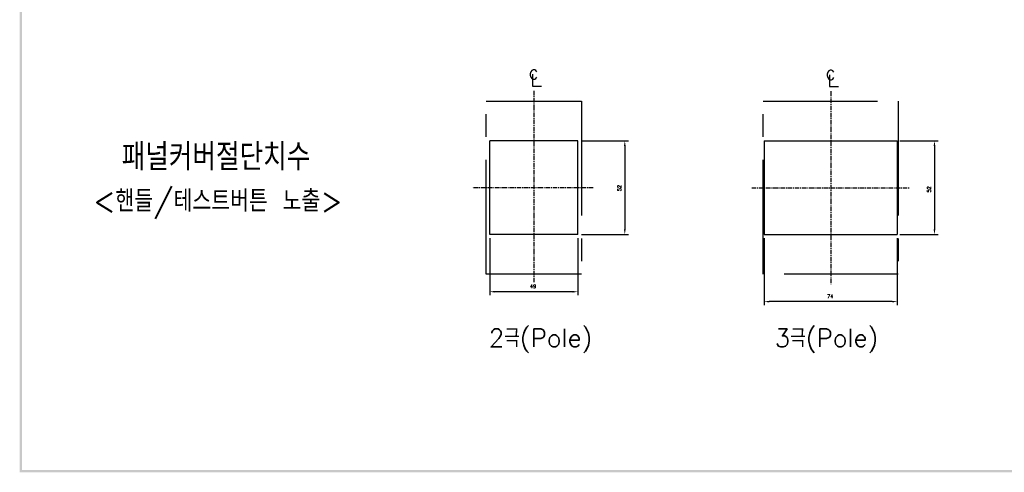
# Model space of a CAD drawing. Extents: x -28 to 1048, y -170 to 585.
# Tile 1 of 22: x -17 to 531, y -166 to 86. Entities that reach past the tile are written whole.
import ezdxf

# ---------------------------------------------------------------- set-up
doc = ezdxf.new("R2010")
doc.units = 0
doc.header["$MEASUREMENT"] = 0
doc.linetypes.add('CENTER', pattern=[2, 1.25, -0.25, 0.25, -0.25])
doc.linetypes.add('PHANTOMX2', pattern=[127, 63.5, -12.7, 12.7, -12.7, 12.7, -12.7])
for name, color, linetype in [('cen', 1, 'CENTER'), ('di', 3, 'CONTINUOUS'), ('DIM', 3, 'CONTINUOUS'), ('dwg', 7, 'CONTINUOUS'), ('NOTE', 4, 'CONTINUOUS'), ('ph', 6, 'PHANTOMX2')]:
    doc.layers.add(name, color=color, linetype=linetype)
doc.styles.add('K25', font='TXT', dxfattribs={"width": 0.9, "height": 2.5, "bigfont": 'TBHAN'})
doc.styles.add('KIM', font='ROMANS.shx', dxfattribs={"height": 5, "bigfont": 'GSG1.shx'})
doc.styles.get("Standard").update_dxf_attribs({"font": 'romans.shx', "height": 2, "bigfont": 'hgs.shx'})
doc.dimstyles.new('STANDARD$0', dxfattribs={"dimtxt": 5, "dimasz": 5, "dimexe": 1, "dimexo": 2, "dimgap": 2, "dimtad": 1, "dimdec": 4, "dimzin": 12, "dimdsep": 46, "dimtxsty": 'KIM', "dimcen": -1, "dimdle": 0.1, "dimadec": 0, "dimazin": 0, "dimtfac": 1, "dimtdec": 4, "dimtmove": 0, "dimatfit": 3, "dimfxl": 0, "dimtolj": 1, "dimtzin": 0, "dimarcsym": 0})

# ---------------------------------------------------------------- blocks, each defined once
blk = doc.blocks.new('*D193')
at = {"layer": 'di'}
for p, q in [((244.33, -35.62), (244.33, -67.43)), ((293.33, -35.62), (293.33, -67.43)), ((290.53, -65.43), (247.13, -65.43))]:
    blk.add_line(p, q, dxfattribs=at)
for points in [[(247.13, -64.97), (247.13, -65.9), (244.33, -65.43)], [(290.53, -64.97), (290.53, -65.9), (293.33, -65.43)]]:
    blk.add_solid(points, dxfattribs=at)
at = {"layer": 'di', "insert": (268.43, -62.43), "char_height": 2, "attachment_point": 5}
blk.add_mtext('\\A1;49', dxfattribs=at)
blk = doc.blocks.new('*D194')
at = {"layer": 'di'}
for p, q in [((295.33, 18.38), (321.44, 18.38)), ((319.44, 15.58), (319.44, -30.82)), ((295.33, -33.62), (321.44, -33.62))]:
    blk.add_line(p, q, dxfattribs=at)
for points in [[(318.97, 15.58), (319.91, 15.58), (319.44, 18.38)], [(318.97, -30.82), (319.91, -30.82), (319.44, -33.62)]]:
    blk.add_solid(points, dxfattribs=at)
at = {"layer": 'di', "insert": (316.44, -7.88), "char_height": 2, "attachment_point": 5, "rotation": 90}
blk.add_mtext('\\A1;52', dxfattribs=at)
blk = doc.blocks.new('*D178')
at = {"layer": 'di'}
for p, q in [((472.48, 18.38), (493.67, 18.38)), ((491.67, 15.58), (491.67, -30.82)), ((472.48, -33.62), (493.67, -33.62))]:
    blk.add_line(p, q, dxfattribs=at)
for points in [[(491.21, 15.58), (492.14, 15.58), (491.67, 18.38)], [(491.21, -30.82), (492.14, -30.82), (491.67, -33.62)]]:
    blk.add_solid(points, dxfattribs=at)
at = {"layer": 'di', "insert": (488.67, -8.56), "char_height": 2, "attachment_point": 5, "rotation": 90}
blk.add_mtext('\\A1;52', dxfattribs=at)
blk = doc.blocks.new('*D196')
at = {"layer": 'di'}
for p, q in [((396.98, -35.62), (396.98, -72.93)), ((470.98, -35.62), (470.98, -72.93)), ((468.18, -70.93), (399.78, -70.93))]:
    blk.add_line(p, q, dxfattribs=at)
for points in [[(399.78, -70.47), (399.78, -71.4), (396.98, -70.93)], [(468.18, -70.47), (468.18, -71.4), (470.98, -70.93)]]:
    blk.add_solid(points, dxfattribs=at)
at = {"layer": 'di', "insert": (433.68, -67.93), "char_height": 2, "attachment_point": 5}
blk.add_mtext('\\A1;74', dxfattribs=at)

msp = doc.modelspace()

# ---------------------------------------------------------------- linework, layer by layer
at = {"layer": 'cen', "ltscale": 2}
for p, q in [((268.834, 46.162), (268.834, -60.126)), ((433.985, 45.919), (433.985, -61.249)), ((301.833, -7.622), (234.663, -7.622)), ((390.009, -7.622), (477.96, -7.622))]:
    msp.add_line(p, q, dxfattribs=at)
at = {"layer": 'dwg', "color": 7}
for p, q in [((293.334, 18.378), (244.334, 18.378)), ((244.334, -33.622), (244.334, 18.378)), ((293.334, -33.622), (293.334, 18.378)), ((396.985, 18.378), (470.985, 18.378)), ((396.985, 18.378), (396.985, -33.622)), ((470.985, 18.378), (470.985, -33.622)), ((293.334, -33.622), (244.334, -33.622)), ((396.985, -33.622), (470.985, -33.622))]:
    msp.add_line(p, q, dxfattribs=at)
at = {"layer": 'dwg'}
for points in [[(-17.077, -165.747), (-15.777, -165.097), (-17.077, 580.453), (-15.777, 579.153)], [(1043.723, -165.747), (1042.423, -164.447), (-17.077, -165.747), (-15.777, -164.447)]]:
    msp.add_trace(points, dxfattribs=at)
at = {"layer": 'NOTE'}
for p, q in [((268.195, 55.377), (268.195, 48.858)), ((433.345, 55.135), (433.345, 48.615)), ((268.195, 48.858), (273.151, 48.858)), ((433.345, 48.615), (438.302, 48.615))]:
    msp.add_line(p, q, dxfattribs=at)
at = {"layer": 'ph'}
for p, q in [((396.485, 40.378), (471.485, 40.378)), ((396.485, -55.622), (396.485, 40.378)), ((471.485, 40.378), (471.485, -55.622)), ((471.485, -55.622), (396.485, -55.622))]:
    msp.add_line(p, q, dxfattribs=at)
msp.add_lwpolyline([(295.334, -55.622), (242.334, -55.622), (242.334, 40.378), (295.334, 40.378)], close=True, dxfattribs=at)

# ---------------------------------------------------------------- texts
at = {"layer": 'di', "attachment_point": 1}
for s, insert, char_height, width in [('{\\Fromans,hgs|c129;패널커버절단치수}', (39.65, 16.899), 15, 177.9211), ('{\\Fromans,hgs|c129;2극(Pole)}', (243.8, -86.132), 10, 116.39597), ('{\\Fromans,hgs|c129;3극(Pole)}', (402.826, -86.132), 10, 116.39597)]:
    msp.add_mtext(s, dxfattribs=dict(at, insert=insert, char_height=char_height, width=width))
at = {"layer": 'DIM', "insert": (23.825, -9.003), "char_height": 12, "width": 207.68749, "attachment_point": 1}
msp.add_mtext('\\pt156;<핸들/테스트버튼 노출>', dxfattribs=at)
at = {"layer": 'NOTE', "style": 'K25', "width": 0.9}
for p in [(265.979, 52.607), (431.129, 52.365)]:
    msp.add_text('c', height=7.925, dxfattribs=at).set_placement(p)

# ---------------------------------------------------------------- dimensions: what is measured, and where the dimension line sits
at = {"layer": 'di'}
for base, p1, p2, picture, middle in [((319.441, -33.622), (293.334, 18.378), (293.334, -33.622), '*D194', (319.441, -7.877)), ((491.675, -33.622), (470.485, 18.378), (470.485, -33.622), '*D178', (491.675, -8.564))]:
    dim = msp.add_linear_dim(base=base, p1=p1, p2=p2, angle=90, dimstyle='STANDARD$0', override={"dimtxt": 3, "dimasz": 2.8, "dimexe": 2, "dimdec": 2, "dimzin": 8, "dimtxsty": 'Standard', "dimcen": 0, "dimclrd": 256, "dimclre": 256, "dimclrt": 256, "dimadec": 2, "dimazin": 2, "dimtfac": 0.6, "dimtdec": 2, "dimtzin": 8, "dimlwd": 65535, "dimlwe": 65535, "dimarcsym": 1}, dxfattribs=at)
    dim.commit()
    dim.dimension.update_dxf_attribs({"geometry": picture, "text_midpoint": middle, "dimtype": 160})
for base, p1, p2, picture, middle in [((244.334, -65.433), (293.334, -33.622), (244.334, -33.622), '*D193', (268.429, -65.433)), ((396.985, -70.934), (470.985, -33.622), (396.985, -33.622), '*D196', (433.684, -70.934))]:
    dim = msp.add_linear_dim(base=base, p1=p1, p2=p2, dimstyle='STANDARD$0', override={"dimtxt": 3, "dimasz": 2.8, "dimexe": 2, "dimdec": 2, "dimzin": 8, "dimtxsty": 'Standard', "dimcen": 0, "dimclrd": 256, "dimclre": 256, "dimclrt": 256, "dimadec": 2, "dimazin": 2, "dimtfac": 0.6, "dimtdec": 2, "dimtzin": 8, "dimlwd": 65535, "dimlwe": 65535, "dimarcsym": 1}, dxfattribs=at)
    dim.commit()
    dim.dimension.update_dxf_attribs({"geometry": picture, "text_midpoint": middle, "dimtype": 160})

doc.saveas('drawing.dxf')
